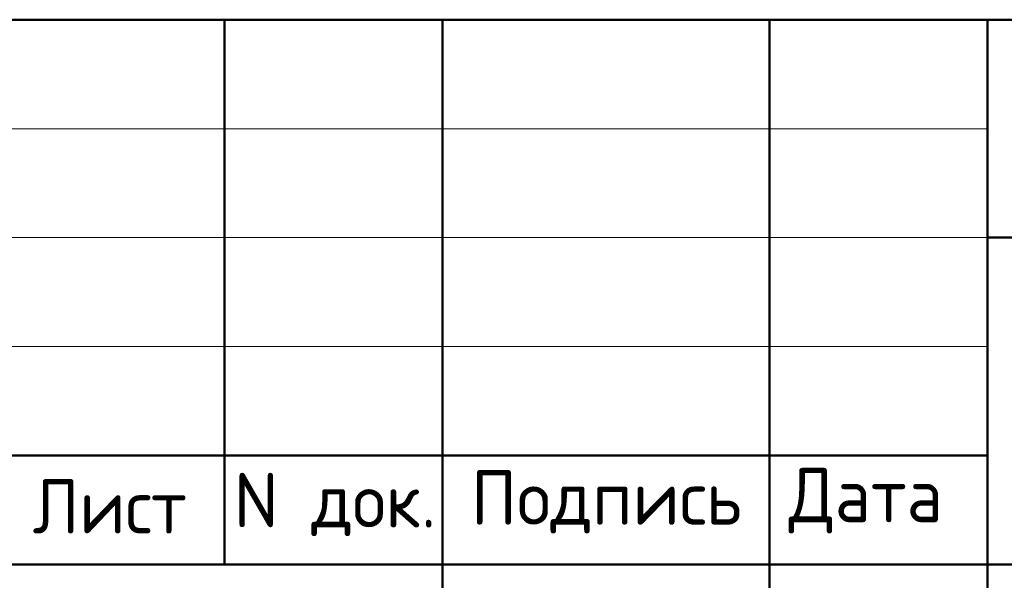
# Model space of a CAD drawing. Header units: millimetres. Extents: x 0 to 21000, y -5 to 14855.
# Tile 5 of 7: x 12530 to 14789, y 1714 to 3000. Entities that reach past the tile are written whole.
import ezdxf

# ---------------------------------------------------------------- set-up
doc = ezdxf.new("R2010")
doc.units = ezdxf.units.MM
doc.layers.add('Standard', color=7, linetype='Continuous', lineweight=25)
doc.styles.add('ISOCPEUR', font='txt')

msp = doc.modelspace()

# ---------------------------------------------------------------- linework, layer by layer
at = {"layer": 'Standard', "color": 7, "linetype": 'Continuous', "lineweight": 50, "transparency": 33554687}
for p, q in [((11500, 3000), (20750, 3000)), ((13000, 1750), (13000, 3000)), ((13500, 250), (13500, 3000)), ((14250, 250), (14250, 3000)), ((14750, 250), (14750, 3000)), ((14750, 2500), (20750, 2500)), ((11500, 2000), (14750, 2000)), ((11500, 2000), (14750, 2000)), ((11500, 1750), (14750, 1750)), ((11500, 1750), (14750, 1750)), ((14750, 1750), (20750, 1750))]:
    msp.add_line(p, q, dxfattribs=at)
at = {"layer": 'Standard', "color": 7, "linetype": 'Continuous', "lineweight": 13, "transparency": 33554687}
for p, q in [((11500, 2750), (14750, 2750)), ((11500, 2500), (14750, 2500)), ((11500, 2250), (14750, 2250))]:
    msp.add_line(p, q, dxfattribs=at)
at = {"layer": 'Standard', "color": 7, "linetype": 'Continuous', "lineweight": 25, "transparency": 33554687}
msp.add_lwpolyline([(20750, 3000), (11500, 3000), (11500, 250), (20750, 250), (20750, 3000)], dxfattribs=at)

# ---------------------------------------------------------------- texts
at = {"layer": 'Standard', "color": 7, "linetype": 'Continuous', "lineweight": 25, "transparency": 33554687, "char_height": 125, "attachment_point": 7, "style": 'ISOCPEUR'}
for s, insert, width in [('\\W0.94;Лист', (12559.6, 1821.4), 433.463), ('\\W0.96;Подпись', (13564.7, 1821.4), 672.14), ('\\W0.94;Дата', (14293.8, 1821.4), 483.868), ('\\W0.95;N док.', (13021.3, 1815.3), 534.063)]:
    msp.add_mtext(s, dxfattribs=dict(at, insert=insert, width=width))

doc.saveas('drawing.dxf')
